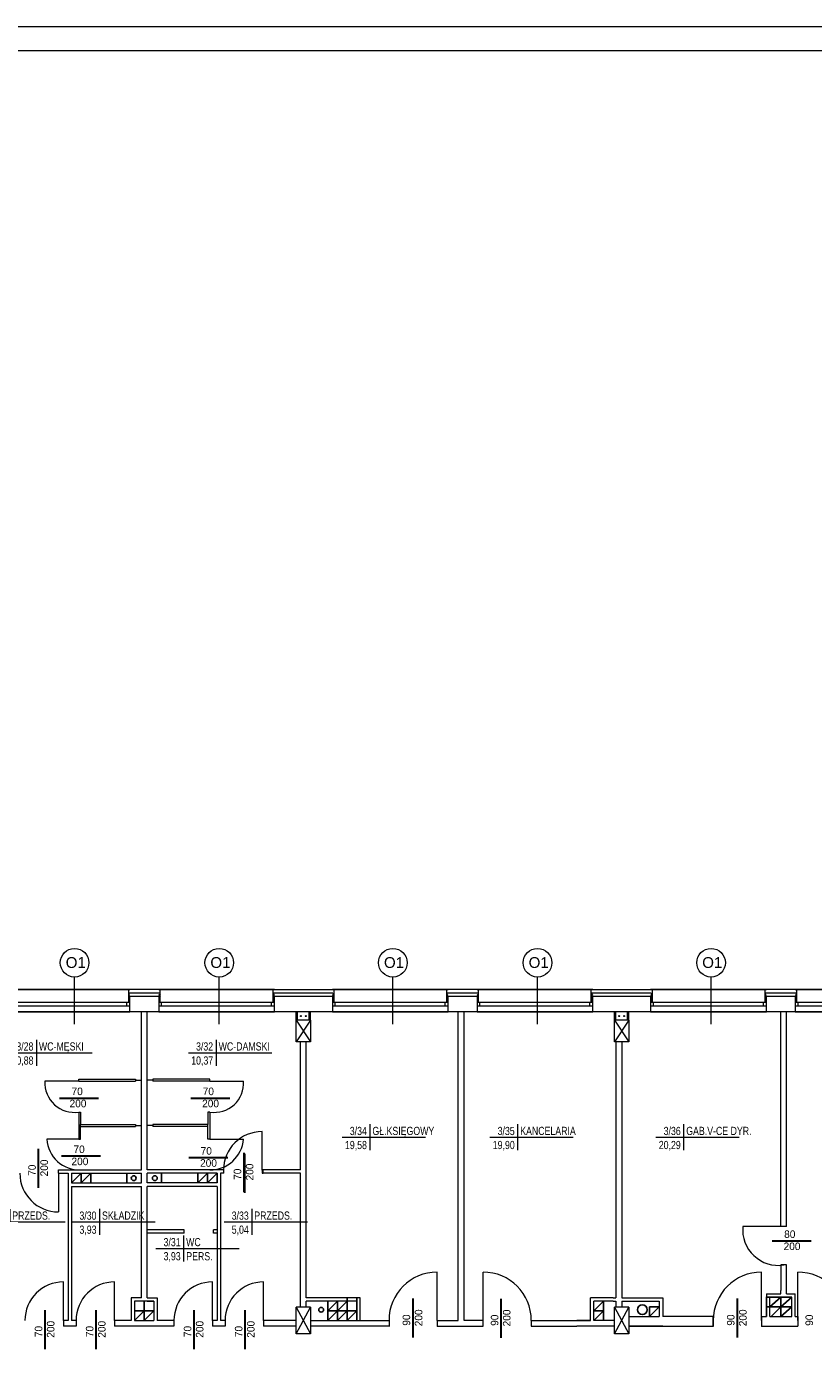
# Model space of a CAD drawing. Header units: millimetres. Extents: x 126553 to 403692, y -95821 to 38049.
# Tile 139 of 256: x 221537 to 223169, y -909 to 1841. Entities that reach past the tile are written whole.
import ezdxf
from ezdxf import colors
from ezdxf.entities.mleader import LeaderData, LeaderLine
from ezdxf.enums import TextEntityAlignment as Align
from ezdxf.math import Vec2, Vec3

# ---------------------------------------------------------------- set-up
doc = ezdxf.new("R2010")
doc.units = ezdxf.units.MM
for name, color, linetype, lineweight in [('_(06 GRUBA)', 7, 'Continuous', 40), ('docieplenie', 6, 'Continuous', 18), ('docieplenie zew.', 6, 'Continuous', 18), ('OKNA', 7, 'Continuous', 13), ('opisy', 7, 'Continuous', 18), ('ramki', 250, 'Continuous', 13), ('ŚCIANY CIENKIE', 7, 'Continuous', 18), ('ŚCIANY GRUBE', 7, 'Continuous', 20)]:
    doc.layers.add(name, color=color, linetype=linetype, lineweight=lineweight)
doc.layers.add('KOMINY', color=94, linetype='Continuous', plot=False)
doc.layers.add('WIDOK', color=7, linetype='Continuous')
doc.styles.add('ROMANS', font='romans.shx', dxfattribs={"width": 0.7})
doc.styles.add('STYLE1', font='txt', dxfattribs={"width": 0.8})
doc.linetypes.add('ZIGZAG', pattern='A,0.0001,-0.2,[131,LTYPESHP.SHX,S=0.2,R=0,X=-0.2,Y=0],-0.4,[131,LTYPESHP.SHX,S=0.2,R=180,X=0.2,Y=0],-0.2', length=0.8001)

# ---------------------------------------------------------------- blocks, each defined once
blk = doc.blocks.new('METKA')
for p, q in [((-57.4, 0), (115.4, 0)), ((0, 26.9), (0, -26.9))]:
    blk.add_line(p, q)
at = {"layer": 'opisy', "style": 'STYLE1', "width": 0.8, "flags": 4}
for tag, p in [('NUMER', (-6.1, 4.5)), ('POWIERZCHNIA', (-6, -24.6))]:
    blk.add_attdef(tag, text='', height=17, dxfattribs=at).set_placement(p, align=Align.RIGHT)
for tag, p in [('NAZWA', (5.3, 4.6)), ('POSADZKA', (5.6, -24.7))]:
    blk.add_attdef(tag, p, '', height=17, dxfattribs=at)

msp = doc.modelspace()

# ---------------------------------------------------------------- linework, layer by layer
at = {"layer": 'docieplenie', "color": 0}
for p, q in [((221750.23269, -161.82137), (221748.56125, -164.42032)), ((221748.56125, -164.42032), (221750.74366, -166.19555)), ((221813.92507, -164.50417), (221811.65594, -166.77168)), ((221812.65337, -161.82137), (221813.92507, -164.50417)), ((222174.21265, -154.77675), (222174.21265, -180.77675)), ((222410.23269, -161.82137), (222408.56125, -164.42032)), ((222408.56125, -164.42032), (222410.74366, -166.19555)), ((222473.92507, -164.50417), (222471.65594, -166.77168)), ((222472.65337, -161.82137), (222473.92507, -164.50417)), ((222834.21265, -154.77675), (222834.21265, -180.77675)), ((223070.23269, -161.82137), (223068.56125, -164.42032)), ((223068.56125, -164.42032), (223070.74366, -166.19555)), ((223133.92507, -164.50417), (223131.65594, -166.77168)), ((223132.65337, -161.82137), (223133.92507, -164.50417)), ((221750.74366, -171.24597), (221748.25778, -174.28912)), ((221748.25778, -174.28912), (221750.78416, -176.8094)), ((221750.74366, -166.19555), (221748.47452, -168.46306)), ((221748.47452, -168.46306), (221750.74366, -171.24597)), ((221750.95805, -176.8552), (221748.50886, -179.25173)), ((221748.50886, -179.25173), (221749.52933, -180.52642)), ((221813.92507, -169.55459), (221811.4392, -172.59774)), ((221811.4392, -172.59774), (221813.96557, -175.11802)), ((221813.96557, -175.11802), (221811.4637, -177.87851)), ((221811.4637, -177.87851), (221813.96557, -179.85774)), ((221811.65594, -166.77168), (221813.92507, -169.55459)), ((221813.96557, -179.85774), (221813.23581, -180.4307)), ((222048.21265, -180.77675), (222048.21265, -168.77675)), ((222173.6746, -178.50958), (222171.60211, -180.53837)), ((222171.67555, -175.75232), (222173.6746, -178.50958)), ((222410.74366, -171.24597), (222408.25778, -174.28912)), ((222408.25778, -174.28912), (222410.78416, -176.8094)), ((222410.74366, -166.19555), (222408.47452, -168.46306)), ((222408.47452, -168.46306), (222410.74366, -171.24597)), ((222410.95805, -176.8552), (222408.50886, -179.25173)), ((222408.50886, -179.25173), (222409.52933, -180.52642)), ((222473.92507, -169.55459), (222471.4392, -172.59774)), ((222471.4392, -172.59774), (222473.96557, -175.11802)), ((222473.96557, -175.11802), (222471.4637, -177.87851)), ((222471.4637, -177.87851), (222473.96557, -179.85774)), ((222471.65594, -166.77168), (222473.92507, -169.55459)), ((222473.96557, -179.85774), (222473.23581, -180.4307)), ((222708.21265, -180.77675), (222708.21265, -168.77675)), ((222833.6746, -178.50958), (222831.60211, -180.53837)), ((222831.67555, -175.75232), (222833.6746, -178.50958)), ((223070.74366, -171.24597), (223068.25778, -174.28912)), ((223068.25778, -174.28912), (223070.78416, -176.8094)), ((223070.74366, -166.19555), (223068.47452, -168.46306)), ((223068.47452, -168.46306), (223070.74366, -171.24597)), ((223070.95805, -176.8552), (223068.50886, -179.25173)), ((223068.50886, -179.25173), (223069.52933, -180.52642)), ((223133.92507, -169.55459), (223131.4392, -172.59774)), ((223131.4392, -172.59774), (223133.96557, -175.11802)), ((223133.96557, -175.11802), (223131.4637, -177.87851)), ((223131.4637, -177.87851), (223133.96557, -179.85774)), ((223131.65594, -166.77168), (223133.92507, -169.55459)), ((223133.96557, -179.85774), (223133.23581, -180.4307))]:
    msp.add_line(p, q, dxfattribs=at)
at = {"layer": 'docieplenie', "color": 0, "linetype": 'ZIGZAG'}
for p, q in [((221750.23269, -161.82137), (221812.65337, -161.82137)), ((222049.65141, -161.8051), (222048.47025, -163.80551)), ((222048.47025, -163.80551), (222050.69418, -166.32193)), ((222049.65141, -161.8051), (222172.38375, -161.8051)), ((222173.73557, -164.10882), (222171.67555, -166.23166)), ((222172.38375, -161.8051), (222173.73557, -164.10882)), ((222410.23269, -161.82137), (222472.65337, -161.82137)), ((222709.65141, -161.8051), (222708.47025, -163.80551)), ((222708.47025, -163.80551), (222710.69418, -166.32193)), ((222709.65141, -161.8051), (222832.38375, -161.8051)), ((222833.73557, -164.10882), (222831.67555, -166.23166)), ((222832.38375, -161.8051), (222833.73557, -164.10882)), ((223070.23269, -161.82137), (223132.65337, -161.82137)), ((222050.69418, -166.32193), (222048.43753, -169.72086)), ((222048.43753, -169.72086), (222050.8628, -172.37035)), ((222050.8628, -172.37035), (222048.57341, -175.24624)), ((222048.57341, -175.24624), (222050.9281, -177.79544)), ((222050.9281, -177.79544), (222048.70416, -180.34456)), ((222171.67555, -166.23166), (222173.79999, -169.06212)), ((222173.79999, -169.06212), (222171.67555, -170.79902)), ((222171.67555, -170.79902), (222173.73557, -173.24346)), ((222173.73557, -173.24346), (222171.67555, -175.75232)), ((222710.69418, -166.32193), (222708.43753, -169.72086)), ((222708.43753, -169.72086), (222710.8628, -172.37035)), ((222710.8628, -172.37035), (222708.57341, -175.24624)), ((222708.57341, -175.24624), (222710.9281, -177.79544)), ((222710.9281, -177.79544), (222708.70416, -180.34456)), ((222831.67555, -166.23166), (222833.79999, -169.06212)), ((222833.79999, -169.06212), (222831.67555, -170.79902)), ((222831.67555, -170.79902), (222833.73557, -173.24346)), ((222833.73557, -173.24346), (222831.67555, -175.75232))]:
    msp.add_line(p, q, dxfattribs=at)
at = {"layer": 'docieplenie', "color": 0, "lineweight": 0}
for points in [[(221645.21265, -344.77675), (221575.21265, -344.77675)], [(221917.21265, -344.77675), (221987.21265, -344.77675)], [(221649.21265, -464.77675), (221579.21265, -464.77675)], [(221917.21265, -464.77675), (221987.21265, -464.77675)], [(222025.41723, -529.31345), (222025.41723, -449.31345)], [(221603.21265, -535.77675), (221603.21265, -615.77675)], [(223107.21265, -645.77675), (223022.36519, -645.77675)], [(222388.71265, -840.49639), (222388.71265, -740.49639)], [(222483.71265, -840.49639), (222483.71265, -740.49639)], [(223061.21265, -840.49639), (223061.21265, -740.49639)], [(223136.21265, -840.49639), (223136.21265, -740.49639)], [(221613.71265, -840.77675), (221613.71265, -760.77675)], [(221719.71265, -840.77675), (221719.71265, -760.77675)], [(221922.71265, -840.77675), (221922.71265, -760.77675)], [(222028.71265, -840.77647), (222028.71265, -760.77647)]]:
    msp.add_lwpolyline(points, dxfattribs=at)
at = {"layer": 'docieplenie', "color": 0, "lineweight": 30}
for points in [[(221605.72683, -379.63735), (221686.59477, -379.63735)], [(221877.72683, -379.63735), (221958.59477, -379.63735)], [(221562.19233, -565.59183), (221562.19233, -484.72388)], [(221988.21459, -573.95037), (221988.21459, -493.08242)], [(221609.72683, -499.63735), (221690.59477, -499.63735)], [(221873.46193, -502.89909), (221954.32988, -502.89909)], [(221989.87249, -575.92946), (221989.87249, -495.06152)], [(223083.49215, -675.61576), (223164.3601, -675.61576)], [(222338.55166, -876.21689), (222338.55166, -795.34895)], [(222521.37131, -876.4973), (222521.37131, -795.62936)], [(223011.05166, -876.21689), (223011.05166, -795.34895)], [(221575.66791, -899.92369), (221575.66791, -819.05574)], [(221681.66791, -899.92369), (221681.66791, -819.05574)], [(221884.66791, -899.92369), (221884.66791, -819.05574)], [(221990.66791, -899.92341), (221990.66791, -819.05547)]]:
    msp.add_lwpolyline(points, dxfattribs=at)
at = {"layer": 'docieplenie', "color": 0, "lineweight": 0}
for centre, radius, start, end in [((221636.00297, -348.56859), 60.90847, 176.43076427, 278.69677615), ((221926.45608, -348.60551), 60.87709, 261.26656402, 3.60589555), ((221647.08802, -460.81932), 67.99064, 183.33681794, 271.79072248), ((221917.44902, -458.75403), 70.02312, 269.80659552, 355.06586405), ((222025.41723, -529.31345), 80, 90, 180), ((221603.21265, -535.77675), 80, 180, 270), ((223096.12707, -652.53972), 74.07127, 174.76139525, 278.60728589), ((222388.71265, -840.49639), 100, 90, 180), ((222483.71265, -840.49639), 100, 0, 90), ((223061.21265, -840.49639), 100, 90, 180), ((223136.21265, -840.49639), 100, 0, 90), ((221613.71265, -840.77675), 80, 90, 180), ((221719.71265, -840.77675), 80, 90, 180), ((221922.71265, -840.77675), 80, 90, 180), ((222028.71265, -840.77647), 80, 90, 180)]:
    msp.add_arc(centre, radius, start, end, dxfattribs=at)
at = {"layer": 'docieplenie zew.', "color": 0}
for p, q in [((221751.21265, -154.77675), (221748.21265, -154.77675)), ((221748.21265, -154.77675), (221748.21265, -180.77675)), ((221814.21265, -154.77675), (221751.21265, -154.77675)), ((221814.21265, -168.77675), (221814.21265, -154.77675)), ((222048.21265, -180.77675), (222048.21265, -154.77675)), ((222048.21265, -168.77675), (222048.21265, -154.77675)), ((222048.21265, -154.77675), (222174.21265, -154.77675)), ((222174.21265, -154.77675), (222174.21265, -180.77675)), ((222411.21265, -154.77675), (222408.21265, -154.77675)), ((222408.21265, -154.77675), (222408.21265, -180.77675)), ((222474.21265, -154.77675), (222411.21265, -154.77675)), ((222474.21265, -168.77675), (222474.21265, -154.77675)), ((222708.21265, -180.77675), (222708.21265, -154.77675)), ((222708.21265, -168.77675), (222708.21265, -154.77675)), ((222708.21265, -154.77675), (222834.21265, -154.77675)), ((222834.21265, -154.77675), (222834.21265, -180.77675)), ((223071.21265, -154.77675), (223068.21265, -154.77675)), ((223068.21265, -154.77675), (223068.21265, -180.77675)), ((223134.21265, -154.77675), (223071.21265, -154.77675)), ((223134.21265, -168.77675), (223134.21265, -154.77675)), ((221748.21265, -180.77675), (221751.21265, -180.77675)), ((221811.21265, -180.77675), (221814.21265, -180.77675)), ((221814.21265, -180.77675), (221814.21265, -168.77675)), ((222051.21265, -180.77675), (222048.21265, -180.77675)), ((222051.21265, -180.77675), (222048.21265, -180.77675)), ((222174.21265, -180.77675), (222171.21265, -180.77675)), ((222174.21265, -180.77675), (222171.21265, -180.77675)), ((222408.21265, -180.77675), (222411.21265, -180.77675)), ((222471.21265, -180.77675), (222474.21265, -180.77675)), ((222474.21265, -180.77675), (222474.21265, -168.77675)), ((222711.21265, -180.77675), (222708.21265, -180.77675)), ((222711.21265, -180.77675), (222708.21265, -180.77675)), ((222834.21265, -180.77675), (222831.21265, -180.77675)), ((222834.21265, -180.77675), (222831.21265, -180.77675)), ((223068.21265, -180.77675), (223071.21265, -180.77675)), ((223131.21265, -180.77675), (223134.21265, -180.77675)), ((223134.21265, -180.77675), (223134.21265, -168.77675))]:
    msp.add_line(p, q, dxfattribs=at)
at = {"layer": 'KOMINY', "color": 0}
for p, q in [((221630.21265, -555.77675), (221650.21265, -535.77675)), ((221650.21265, -555.77675), (221650.21265, -535.77675)), ((221650.21265, -555.77675), (221670.21265, -535.77675)), ((221670.21265, -555.77675), (221670.21265, -535.77675)), ((221745.21265, -555.77675), (221745.21265, -535.77675)), ((221817.21265, -555.77675), (221817.21265, -535.77675)), ((221892.21265, -555.77675), (221912.21265, -535.77675)), ((221892.21265, -555.77675), (221892.21265, -535.77675)), ((221912.21265, -555.77675), (221912.21265, -535.77675)), ((221912.21265, -555.77675), (221932.21265, -535.77675)), ((222201.71265, -840.77675), (222201.71265, -793.77675)), ((222221.71265, -840.77675), (222221.71265, -793.77675)), ((223071.21265, -792.77675), (223124.21265, -792.77675)), ((223078.21265, -812.77675), (223101.21265, -792.77675)), ((223101.21265, -792.77675), (223101.21265, -832.77675)), ((223101.21265, -812.77675), (223124.21265, -792.77675)), ((221781.23381, -820.79792), (221761.21265, -840.77675)), ((221761.23381, -820.77676), (221801.23381, -820.81908)), ((221781.25494, -800.82647), (221781.21265, -840.79791)), ((221801.21265, -820.82647), (221781.21265, -840.79791)), ((222181.71265, -800.77675), (222161.71265, -820.77675)), ((222201.71265, -800.77675), (222161.71265, -840.77675)), ((222161.71265, -840.77675), (222161.71265, -800.77675)), ((222221.71265, -820.77675), (222161.71265, -820.77675)), ((222181.71265, -840.77675), (222181.71265, -800.77675)), ((222201.71265, -820.77675), (222181.71265, -840.77675)), ((222221.71265, -820.77675), (222201.71265, -840.77675)), ((222733.46265, -800.77675), (222713.71265, -820.77675)), ((222733.71265, -820.77675), (222713.71265, -820.77675)), ((222733.71265, -820.77675), (222713.71265, -840.77675)), ((222733.71265, -840.77675), (222733.71265, -800.77675)), ((222849.21265, -812.77675), (222829.21265, -832.77675)), ((222829.21265, -812.77675), (222829.21265, -832.77675)), ((222849.21265, -812.77675), (222829.21265, -812.77675)), ((223071.21265, -812.77675), (223124.21265, -812.77675)), ((223101.21265, -812.77675), (223081.21265, -832.77675)), ((223124.21265, -812.77675), (223101.21265, -832.77675))]:
    msp.add_line(p, q, dxfattribs=at)
for centre, radius in [((221759.32583, -545.89925), 5), ((221803.09947, -545.89925), 5), ((222148.05765, -818.54244), 5), ((222813.92079, -818.43557), 10)]:
    msp.add_circle(centre, radius, dxfattribs=at)
at = {"layer": 'OKNA', "color": 0}
for p, q in [((221511.21265, -180.77675), (221751.21265, -180.77675)), ((221511.21265, -188.77675), (221751.21265, -188.77675)), ((221745.21265, -188.77675), (221745.21265, -180.77675)), ((221811.21265, -180.77675), (222051.21265, -180.77675)), ((221811.21265, -188.77675), (222051.21265, -188.77675)), ((221817.21265, -188.77675), (221817.21265, -180.77675)), ((222045.21265, -188.77675), (222045.21265, -180.77675)), ((222171.21265, -180.77675), (222411.21265, -180.77675)), ((222171.21265, -188.77675), (222411.21265, -188.77675)), ((222177.21265, -188.77675), (222177.21265, -180.77675)), ((222405.21265, -188.77675), (222405.21265, -180.77675)), ((222471.21265, -180.77675), (222711.21265, -180.77675)), ((222471.21265, -188.77675), (222711.21265, -188.77675)), ((222477.21265, -188.77675), (222477.21265, -180.77675)), ((222705.21265, -188.77675), (222705.21265, -180.77675)), ((222831.21265, -180.77675), (223071.21265, -180.77675)), ((222831.21265, -188.77675), (223071.21265, -188.77675)), ((222837.21265, -188.77675), (222837.21265, -180.77675)), ((223065.21265, -188.77675), (223065.21265, -180.77675)), ((223131.21265, -180.77675), (223371.21265, -180.77675)), ((223131.21265, -188.77675), (223371.21265, -188.77675)), ((223137.21265, -188.77675), (223137.21265, -180.77675))]:
    msp.add_line(p, q, dxfattribs=at)
at = {"layer": 'opisy', "color": 0}
for p, q in [((221636.59719, -226.39625), (221636.59719, -128.96814)), ((221936.59719, -226.39625), (221936.59719, -128.96814)), ((222296.59719, -226.39625), (222296.59719, -128.96814)), ((222596.59719, -226.39625), (222596.59719, -128.96814)), ((222956.59719, -226.39625), (222956.59719, -128.96814))]:
    msp.add_line(p, q, dxfattribs=at)
for centre in [(221636.59719, -99.26789), (221936.59719, -99.26789), (222296.59719, -99.26789), (222596.59719, -99.26789), (222956.59719, -99.26789)]:
    msp.add_circle(centre, 29.70025, dxfattribs=at)
at = {"layer": 'ramki', "color": 0, "ltscale": 0.6}
for points in [[(214441.79757, 1841.19439), (227345.5129, 1841.19439), (227345.5129, -2358.80561), (214441.79757, -2358.80561)], [(214641.79757, 1791.19439), (227295.5129, 1791.19439), (227295.5129, -2308.80561), (214641.79757, -2308.80561)]]:
    msp.add_lwpolyline(points, close=True, dxfattribs=at)
at = {"layer": 'WIDOK', "color": 0}
for p, q in [((221511.21265, -154.77675), (221751.21265, -154.77675)), ((221811.21265, -154.77675), (222051.21265, -154.77675)), ((222171.21265, -154.77675), (222411.21265, -154.77675)), ((222471.21265, -154.77675), (222711.21265, -154.77675)), ((222831.21265, -154.77675), (223071.21265, -154.77675)), ((223131.21265, -154.77675), (223371.21265, -154.77675)), ((221511.21265, -200.77675), (221751.21265, -200.77675)), ((221811.21265, -200.77675), (222051.21265, -200.77675)), ((222171.21265, -200.77675), (222411.21265, -200.77675)), ((222471.21265, -200.77675), (222711.21265, -200.77675)), ((222831.21265, -200.77675), (223071.21265, -200.77675)), ((223131.21265, -200.77675), (223371.21265, -200.77675))]:
    msp.add_line(p, q, dxfattribs=at)
at = {"layer": 'ŚCIANY CIENKIE', "color": 0}
for p, q in [((222096.21265, -218.27675), (222126.21265, -263.27675)), ((222126.21265, -218.27675), (222096.21265, -263.27675)), ((222756.21265, -218.27675), (222786.21265, -263.27675)), ((222786.21265, -218.27675), (222756.21265, -263.27675)), ((222096.21265, -813.27675), (222126.21265, -868.27675)), ((222096.21265, -868.27675), (222126.21265, -813.27675)), ((222756.21265, -813.27675), (222786.21265, -868.27675)), ((222756.21265, -868.27675), (222786.21265, -813.27675))]:
    msp.add_line(p, q, dxfattribs=at)
at = {"layer": 'ŚCIANY GRUBE', "color": 0}
for p, q in [((221751.21265, -200.77675), (221751.21265, -168.77675)), ((221751.21265, -168.77675), (221811.21265, -168.77675)), ((221811.21265, -168.77675), (221811.21265, -200.77675)), ((222051.21265, -168.77675), (222171.21265, -168.77675)), ((222051.21265, -200.77675), (222051.21265, -168.77675)), ((222171.21265, -168.77675), (222171.21265, -200.77675)), ((222411.21265, -200.77675), (222411.21265, -168.77675)), ((222411.21265, -168.77675), (222471.21265, -168.77675)), ((222471.21265, -168.77675), (222471.21265, -200.77675)), ((222711.21265, -200.77675), (222711.21265, -168.77675)), ((222711.21265, -168.77675), (222831.21265, -168.77675)), ((222831.21265, -168.77675), (222831.21265, -200.77675)), ((223071.21265, -200.77675), (223071.21265, -168.77675)), ((223071.21265, -168.77675), (223131.21265, -168.77675)), ((223131.21265, -168.77675), (223131.21265, -200.77675)), ((221811.21265, -200.77675), (221751.21265, -200.77675)), ((221775.21265, -528.77675), (221775.21265, -200.77675)), ((221787.21265, -528.77675), (221787.21265, -200.77675)), ((222171.21265, -200.77675), (222051.21265, -200.77675)), ((222126.21265, -218.27675), (222096.21265, -218.27675)), ((222096.21265, -263.27675), (222096.21265, -218.27675)), ((222096.2127, -218.27679), (222096.2127, -200.77679)), ((222099.2127, -218.27679), (222099.2127, -200.77679)), ((222123.2127, -218.27679), (222123.2127, -200.77679)), ((222126.21265, -218.27675), (222126.21265, -263.27675)), ((222126.2127, -218.27679), (222126.2127, -200.77679)), ((222471.21265, -200.77675), (222411.21265, -200.77675)), ((222432.21265, -585.77675), (222432.21265, -200.77675)), ((222444.21265, -638.77675), (222444.21265, -200.77675)), ((222831.21265, -200.77675), (222711.21265, -200.77675)), ((222756.21265, -218.27675), (222756.21265, -200.77675)), ((222786.21265, -218.27675), (222756.21265, -218.27675)), ((222756.21265, -263.27675), (222756.21265, -218.27675)), ((222759.21265, -218.27675), (222759.21265, -200.77675)), ((222783.21265, -218.27675), (222783.21265, -200.77675)), ((222786.21265, -218.27675), (222786.21265, -200.77675)), ((222786.21265, -218.27675), (222786.21265, -263.27675)), ((223131.21265, -200.77675), (223071.21265, -200.77675)), ((223101.21265, -645.77675), (223101.21265, -200.77675)), ((223113.21265, -645.77675), (223113.21265, -200.77675)), ((223113.21265, -251.77675), (223113.21265, -200.77675)), ((222126.21265, -263.27675), (222096.21265, -263.27675)), ((222105.21265, -528.77675), (222105.21265, -263.27675)), ((222117.21265, -793.77675), (222117.21265, -263.27675)), ((222786.21265, -263.27675), (222756.21265, -263.27675)), ((222759.21265, -263.27675), (222759.21265, -793.77675)), ((222771.21265, -263.27675), (222771.21265, -793.77675)), ((221645.21265, -340.77675), (221763.21265, -340.77675)), ((221645.21265, -344.77675), (221645.21265, -340.77675)), ((221645.21265, -344.77675), (221763.21265, -344.77675)), ((221763.21265, -340.77675), (221763.21265, -344.77675)), ((221763.21265, -342.77675), (221775.21265, -342.77675)), ((221799.21265, -342.77675), (221787.21265, -342.77675)), ((221917.21265, -340.77675), (221799.21265, -340.77675)), ((221799.21265, -340.77675), (221799.21265, -344.77675)), ((221917.21265, -344.77675), (221799.21265, -344.77675)), ((221917.21265, -344.77675), (221917.21265, -340.77675)), ((221645.21265, -408.77675), (221645.21265, -464.77675)), ((221645.21265, -408.77675), (221649.21265, -408.77675)), ((221649.21265, -408.77675), (221649.21265, -434.77675)), ((221913.21265, -408.77675), (221913.21265, -434.77675)), ((221917.21265, -408.77675), (221913.21265, -408.77675)), ((221917.21265, -408.77675), (221917.21265, -464.77675)), ((221649.21265, -434.77675), (221763.21265, -434.77675)), ((221649.21265, -464.77675), (221649.21265, -434.77675)), ((221649.21265, -438.77675), (221763.21265, -438.77675)), ((221763.21265, -434.77675), (221763.21265, -438.77675)), ((221763.21265, -436.77675), (221775.21265, -436.77675)), ((221775.21265, -520.77675), (221775.21265, -432.77675)), ((221799.21265, -436.77675), (221787.21265, -436.77675)), ((221913.21265, -434.77675), (221799.21265, -434.77675)), ((221799.21265, -434.77675), (221799.21265, -438.77675)), ((221913.21265, -438.77675), (221799.21265, -438.77675)), ((221913.21265, -464.77675), (221913.21265, -434.77675)), ((221645.21265, -464.77675), (221649.21265, -464.77675)), ((221917.21265, -464.77675), (221913.21265, -464.77675)), ((221603.21265, -528.77675), (221775.21265, -528.77675)), ((221603.21265, -535.77675), (221603.21265, -528.77675)), ((221603.21265, -535.77675), (221623.21265, -535.77675)), ((221623.21265, -535.77675), (221623.21265, -840.77675)), ((221630.21265, -535.77675), (221775.21265, -535.77675)), ((221630.21265, -535.77675), (221630.21265, -555.77675)), ((221775.21265, -555.77675), (221775.21265, -535.77675)), ((221946.21265, -528.77675), (221787.21265, -528.77675)), ((221932.21265, -535.77675), (221787.21265, -535.77675)), ((221787.21265, -555.77675), (221787.21265, -535.77675)), ((221932.21265, -535.77675), (221932.21265, -555.77675)), ((221932.21265, -555.77675), (221932.21265, -535.77675)), ((221939.21265, -535.77675), (221939.21265, -840.77675)), ((221946.21265, -535.77675), (221939.21265, -535.77675)), ((221946.21265, -535.77675), (221946.21265, -528.77675)), ((222105.21265, -528.77675), (222027.91723, -528.77675)), ((222027.91723, -535.77675), (222027.91723, -528.77675)), ((222027.91723, -535.77675), (222027.91723, -528.77675)), ((222105.21265, -535.77675), (222027.91723, -535.77675)), ((222105.21265, -528.77675), (222039.21265, -528.77675)), ((222105.21265, -528.77675), (222039.21265, -528.77675)), ((222105.21265, -813.27675), (222105.21265, -535.77675)), ((221630.21265, -555.77675), (221775.21265, -555.77675)), ((221630.21265, -562.77675), (221630.21265, -840.77675)), ((221630.21265, -562.77675), (221775.21265, -562.77675)), ((221775.21265, -754.70754), (221775.21265, -562.77675)), ((221932.21265, -555.77675), (221787.21265, -555.77675)), ((221787.21265, -754.70754), (221787.21265, -562.77675)), ((221932.21265, -562.77675), (221787.21265, -562.77675)), ((221932.21265, -562.77675), (221932.21265, -840.77675)), ((222432.21265, -654.7663), (222432.21265, -585.77675)), ((221863.84145, -652.77675), (221787.21265, -652.77675)), ((221863.84145, -659.77675), (221787.21265, -659.77675)), ((221863.84145, -659.77675), (221863.84145, -652.77675)), ((221932.21265, -652.77675), (221924.84145, -652.77675)), ((221924.84145, -659.77675), (221924.84145, -652.77675)), ((221932.21265, -659.77675), (221924.84145, -659.77675)), ((222432.21265, -840.77675), (222432.21265, -654.7663)), ((222444.21265, -840.77675), (222444.21265, -638.77675)), ((223113.21265, -645.77675), (223101.21265, -645.77675)), ((223113.21265, -725.77675), (223101.21265, -725.77675)), ((223101.21265, -725.77675), (223101.21265, -778.77675)), ((223113.21265, -785.77675), (223113.21265, -725.77675)), ((221775.21265, -793.82647), (221775.21265, -754.70754)), ((221787.21265, -793.82647), (221787.21265, -754.70754)), ((221754.21265, -793.82647), (221754.21265, -840.77675)), ((221775.21265, -793.82647), (221754.21265, -793.82647)), ((221787.21265, -793.82647), (221808.21265, -793.82647)), ((221808.21265, -793.82647), (221808.21265, -840.82647)), ((222228.71265, -793.77675), (222117.21265, -793.77675)), ((222192.71265, -793.77675), (222118.71265, -793.77675)), ((222228.71265, -840.77675), (222228.71265, -793.77675)), ((222706.71265, -840.77675), (222706.71265, -793.77675)), ((222753.21265, -793.77675), (222706.71265, -793.77675)), ((222753.21265, -793.77675), (222759.21265, -793.77675)), ((222771.21265, -793.77675), (222856.21265, -793.77675)), ((222856.21265, -793.77675), (222856.21265, -832.77675)), ((223071.21265, -785.77675), (223101.21265, -785.77675)), ((223071.21265, -785.77675), (223071.21265, -832.77675)), ((223071.21265, -785.77675), (223101.21265, -785.77675)), ((223071.21265, -832.77675), (223071.21265, -791.45843)), ((223078.21265, -832.77675), (223078.21265, -792.77675)), ((223124.21265, -792.77675), (223078.21265, -792.77675)), ((223101.21265, -785.77675), (223101.21265, -778.77675)), ((223113.21265, -785.77675), (223113.21265, -778.77675)), ((223113.21265, -785.77675), (223131.21265, -785.77675)), ((223124.21265, -832.77675), (223124.21265, -792.77675)), ((223131.21265, -832.77675), (223131.21265, -785.77675)), ((221801.21265, -800.82647), (221761.21265, -800.82647)), ((221761.21265, -800.82647), (221761.21265, -840.77675)), ((221787.21265, -800.82647), (221801.21265, -800.82647)), ((221801.21265, -800.82647), (221801.21265, -840.82647)), ((222126.21265, -813.27675), (222096.21265, -813.27675)), ((222096.21265, -868.27675), (222096.21265, -813.27675)), ((222221.71265, -800.77675), (222117.21265, -800.77675)), ((222117.21265, -813.27675), (222117.21265, -800.77675)), ((222185.71265, -800.77675), (222118.71265, -800.77675)), ((222126.21265, -813.27675), (222126.21265, -868.27675)), ((222221.71265, -800.77675), (222221.71265, -840.77675)), ((222753.21265, -800.77675), (222713.71265, -800.77675)), ((222713.71265, -840.77675), (222713.71265, -800.77675)), ((222753.21265, -800.77675), (222759.21265, -800.77675)), ((222756.21265, -868.27675), (222756.21265, -813.27675)), ((222786.21265, -813.27675), (222756.21265, -813.27675)), ((222759.21265, -800.77675), (222759.21265, -813.27675)), ((222771.21265, -800.77675), (222849.21265, -800.77675)), ((222771.21265, -800.77675), (222771.21265, -813.27675)), ((222786.21265, -813.27675), (222786.21265, -868.27675)), ((222849.21265, -800.77675), (222849.21265, -832.77675)), ((223078.21265, -832.77675), (223078.21265, -812.77675)), ((221613.71265, -840.77675), (221613.71265, -852.77675)), ((221623.21265, -840.77675), (221613.71265, -840.77675)), ((221639.71265, -840.77675), (221630.21265, -840.77675)), ((221639.71265, -840.77675), (221639.71265, -852.77675)), ((221719.71265, -840.82647), (221719.71265, -852.82647)), ((221754.21265, -840.82647), (221719.71265, -840.82647)), ((221761.21265, -840.77675), (221801.21265, -840.81907)), ((221842.71265, -840.82647), (221808.21265, -840.82647)), ((221842.71265, -840.82647), (221842.71265, -852.82647)), ((221922.71265, -840.77647), (221922.71265, -852.77647)), ((221932.21265, -840.77647), (221922.71265, -840.77647)), ((221932.21265, -840.77647), (221925.21265, -840.77647)), ((221948.71265, -840.77647), (221939.21265, -840.77647)), ((221948.71265, -840.77647), (221939.21265, -840.77647)), ((221948.71265, -840.77647), (221948.71265, -852.77647)), ((222028.71265, -840.77647), (222028.71265, -852.77647)), ((222096.21265, -840.77647), (222028.71265, -840.77647)), ((222126.21265, -840.77675), (222221.21265, -840.77675)), ((222221.71265, -840.77675), (222228.71265, -840.77675)), ((222228.71265, -840.77675), (222288.71265, -840.77675)), ((222288.71265, -840.49639), (222288.71265, -853.30028)), ((222288.71265, -840.49639), (222288.71265, -852.49639)), ((222288.71265, -840.77675), (222288.71265, -852.77675)), ((222388.71265, -840.49639), (222388.71265, -853.30028)), ((222388.71265, -840.49639), (222388.71265, -852.49639)), ((222388.71265, -840.77675), (222388.71265, -852.77675)), ((222388.71265, -840.77675), (222432.21265, -840.77675)), ((222483.71265, -840.77675), (222444.21265, -840.77675)), ((222483.71265, -852.77675), (222483.71265, -840.77675)), ((222483.71265, -852.7768), (222483.71265, -842.7768)), ((222583.71265, -840.77675), (222583.71265, -852.77675)), ((222583.71265, -840.77675), (222678.21265, -840.77675)), ((222583.71265, -840.77675), (222706.71265, -840.77675)), ((222706.71265, -840.77675), (222678.21265, -840.77675)), ((222719.21265, -840.77675), (222713.71265, -840.77675)), ((222756.21265, -840.77675), (222719.21265, -840.77675)), ((222786.21265, -832.77675), (222849.21265, -832.77675)), ((222961.21265, -832.77675), (222856.21265, -832.77675)), ((222961.21265, -852.77675), (222961.21265, -832.77675)), ((222961.21265, -840.49639), (222961.21265, -853.30028)), ((222961.21265, -840.49639), (222961.21265, -852.49639)), ((223061.21265, -832.77675), (223071.21265, -832.77675)), ((223061.21265, -832.77675), (223061.21265, -852.77675)), ((223061.21265, -832.77675), (223071.21265, -832.77675)), ((223061.21265, -840.49639), (223061.21265, -853.30028)), ((223061.21265, -840.49639), (223061.21265, -852.49639)), ((223078.21265, -832.77675), (223124.21265, -832.77675)), ((223131.21265, -832.77675), (223136.21265, -832.77675)), ((223131.21265, -832.77675), (223136.21265, -832.77675)), ((223136.21265, -832.77675), (223136.21265, -852.77675)), ((221639.71265, -852.77675), (221613.71265, -852.77675)), ((221842.71265, -852.82647), (221719.71265, -852.82647)), ((221948.71265, -852.77647), (221922.71265, -852.77647)), ((222096.21265, -852.77647), (222028.71265, -852.77647)), ((222126.21265, -868.27675), (222096.21265, -868.27675)), ((222228.71265, -852.77675), (222126.21265, -852.77675)), ((222288.71265, -852.77675), (222228.71265, -852.77675)), ((222388.71265, -852.77675), (222483.71265, -852.77675)), ((222583.71265, -852.77675), (222678.21265, -852.77675)), ((222756.21265, -852.77675), (222678.21265, -852.77675)), ((222756.21265, -852.77675), (222686.81754, -852.77675)), ((222786.21265, -868.27675), (222756.21265, -868.27675)), ((222856.21265, -852.77675), (222786.21265, -852.77675)), ((222786.21265, -852.77675), (222961.21265, -852.77675)), ((223061.21265, -852.77675), (223136.21265, -852.77675))]:
    msp.add_line(p, q, dxfattribs=at)
msp.add_lwpolyline([(222027.91723, -528.77675), (222025.51381, -528.77675), (222025.51381, -535.77675), (222027.91723, -535.77675)], close=True, dxfattribs=at)
for centre in [(222106.12703, -209.83084), (222116.12703, -209.83084), (222766.12698, -209.8308), (222776.12698, -209.8308)]:
    msp.add_circle(centre, 1.06853, dxfattribs=at)

# ---------------------------------------------------------------- block references
at = {"layer": 'opisy', "color": 0}
ref = msp.add_blockref('METKA', (221557.42533, -285.76528), dxfattribs=at)
ref.add_attrib('NAZWA', 'WC-MĘSKI', (221562.76658, -281.20628), dxfattribs={"height": 17, "style": 'STYLE1', "width": 0.8, "flags": 4})
ref.add_attrib('NUMER', '3/28', dxfattribs={"height": 17, "style": 'STYLE1', "width": 0.8, "flags": 4}).set_placement((221551.28287, -281.29785), align=Align.RIGHT)
ref.add_attrib('POWIERZCHNIA', '10,88', dxfattribs={"height": 17, "style": 'STYLE1', "width": 0.8, "flags": 4}).set_placement((221551.38432, -310.40305), align=Align.RIGHT)
ref = msp.add_blockref('METKA', (221930.09612, -285.76528), dxfattribs=at)
ref.add_attrib('NAZWA', 'WC-DAMSKI', (221935.43737, -281.20628), dxfattribs={"height": 17, "style": 'STYLE1', "width": 0.8, "flags": 4})
ref.add_attrib('NUMER', '3/32', dxfattribs={"height": 17, "style": 'STYLE1', "width": 0.8, "flags": 4}).set_placement((221923.95367, -281.29785), align=Align.RIGHT)
ref.add_attrib('POWIERZCHNIA', '10,37', dxfattribs={"height": 17, "style": 'STYLE1', "width": 0.8, "flags": 4}).set_placement((221924.05511, -310.40305), align=Align.RIGHT)
ref = msp.add_blockref('METKA', (222248.94421, -460.93717), dxfattribs=at)
ref.add_attrib('NAZWA', 'GŁ.KSIĘGOWY', (222254.28546, -456.37818), dxfattribs={"height": 17, "style": 'STYLE1', "width": 0.8, "flags": 4})
ref.add_attrib('NUMER', '3/34', dxfattribs={"height": 17, "style": 'STYLE1', "width": 0.8, "flags": 4}).set_placement((222242.80176, -456.46974), align=Align.RIGHT)
ref.add_attrib('POWIERZCHNIA', '19,58', dxfattribs={"height": 17, "style": 'STYLE1', "width": 0.8, "flags": 4}).set_placement((222242.9032, -485.57494), align=Align.RIGHT)
ref = msp.add_blockref('METKA', (222555.43333, -460.93717), dxfattribs=at)
ref.add_attrib('NAZWA', 'KANCELARIA', (222560.77458, -456.37818), dxfattribs={"height": 17, "style": 'STYLE1', "width": 0.8, "flags": 4})
ref.add_attrib('NUMER', '3/35', dxfattribs={"height": 17, "style": 'STYLE1', "width": 0.8, "flags": 4}).set_placement((222549.29088, -456.46974), align=Align.RIGHT)
ref.add_attrib('POWIERZCHNIA', '19,90', dxfattribs={"height": 17, "style": 'STYLE1', "width": 0.8, "flags": 4}).set_placement((222549.39232, -485.57494), align=Align.RIGHT)
ref = msp.add_blockref('METKA', (222899.70888, -460.93717), dxfattribs=at)
ref.add_attrib('NAZWA', 'GAB.V-CE DYR.', (222905.05013, -456.37818), dxfattribs={"height": 17, "style": 'STYLE1', "width": 0.8, "flags": 4})
ref.add_attrib('NUMER', '3/36', dxfattribs={"height": 17, "style": 'STYLE1', "width": 0.8, "flags": 4}).set_placement((222893.56642, -456.46974), align=Align.RIGHT)
ref.add_attrib('POWIERZCHNIA', '20,29', dxfattribs={"height": 17, "style": 'STYLE1', "width": 0.8, "flags": 4}).set_placement((222893.66787, -485.57494), align=Align.RIGHT)
ref = msp.add_blockref('METKA', (221502.0799, -636.40105), dxfattribs=at)
ref.add_attrib('NAZWA', 'PRZEDS.', (221507.42115, -631.84206), dxfattribs={"height": 17, "style": 'STYLE1', "width": 0.8, "flags": 4})
ref.add_attrib('NUMER', '3/29', dxfattribs={"height": 17, "style": 'STYLE1', "width": 0.8, "flags": 4}).set_placement((221495.93744, -631.93362), align=Align.RIGHT)
ref.add_attrib('POWIERZCHNIA', '5,04', dxfattribs={"height": 17, "style": 'STYLE1', "width": 0.8, "flags": 4}).set_placement((221496.03889, -661.03882), align=Align.RIGHT)
ref = msp.add_blockref('METKA', (221688.22554, -636.40105), dxfattribs=at)
ref.add_attrib('NAZWA', 'SKŁADZIK', (221693.56679, -631.84206), dxfattribs={"height": 17, "style": 'STYLE1', "width": 0.8, "flags": 4})
ref.add_attrib('NUMER', '3/30', dxfattribs={"height": 17, "style": 'STYLE1', "width": 0.8, "flags": 4}).set_placement((221682.08308, -631.93362), align=Align.RIGHT)
ref.add_attrib('POWIERZCHNIA', '3,93', dxfattribs={"height": 17, "style": 'STYLE1', "width": 0.8, "flags": 4}).set_placement((221682.18453, -661.03882), align=Align.RIGHT)
ref = msp.add_blockref('METKA', (222003.98728, -636.40105), dxfattribs=at)
ref.add_attrib('NAZWA', 'PRZEDS.', (222009.32853, -631.84206), dxfattribs={"height": 17, "style": 'STYLE1', "width": 0.8, "flags": 4})
ref.add_attrib('NUMER', '3/33', dxfattribs={"height": 17, "style": 'STYLE1', "width": 0.8, "flags": 4}).set_placement((221997.84482, -631.93362), align=Align.RIGHT)
ref.add_attrib('POWIERZCHNIA', '5,04', dxfattribs={"height": 17, "style": 'STYLE1', "width": 0.8, "flags": 4}).set_placement((221997.94627, -661.03882), align=Align.RIGHT)
msp.add_blockref('METKA', (221862.67254, -691.44889), dxfattribs=at).add_auto_attribs({'NAZWA': 'WC', 'POSADZKA': 'PERS.', 'NUMER': '3/31', 'POWIERZCHNIA': '3,93'})

# ---------------------------------------------------------------- texts
for s, insert, char_height, width, attachment_point in [('{\\fArial|b0|i0|c238|p34;O1}', (221618.2345, -87.61941), 22.4, 15.9, 1), ('{\\fArial|b0|i0|c238|p34;O1}', (221918.2345, -87.61941), 22.4, 15.9, 1), ('{\\fArial|b0|i0|c238|p34;O1}', (222278.2345, -87.61941), 22.4, 15.9, 1), ('{\\fArial|b0|i0|c238|p34;O1}', (222578.2345, -87.61941), 22.4, 15.9, 1), ('{\\fArial|b0|i0|c238|p34;O1}', (222938.2345, -87.61941), 22.4, 15.9, 1), ('200', (221661.25834, -383.19741), 15.68, 11.13, 3), ('200', (221901.16696, -383.19741), 15.68, 11.13, 1), ('200', (221665.25834, -503.19741), 15.68, 11.13, 3), ('200', (221896.90207, -506.45914), 15.68, 11.13, 1), ('80', (223108.12017, -654.03283), 15.68, 11.13, 1), ('200', (223106.93229, -679.17582), 15.68, 11.13, 1)]:
    msp.add_mtext(s, dxfattribs=dict(at, insert=insert, char_height=char_height, width=width, attachment_point=attachment_point))
at = {"layer": 'opisy', "color": 7, "char_height": 15.68, "width": 11.13, "attachment_point": 1}
for insert in [(221630.35484, -358.05442), (221902.35484, -358.05442), (221634.35484, -478.05442), (221898.08995, -481.31616)]:
    msp.add_mtext('70', dxfattribs=dict(at, insert=insert))
at = {"layer": 'opisy', "color": 7, "char_height": 15.68, "width": 11.13, "attachment_point": 1, "rotation": 90}
for insert in [(221540.6094, -540.96381), (221966.63166, -549.32235), (221554.08498, -875.29567), (221660.08498, -875.29567), (221863.08498, -875.29567), (221969.08498, -875.29539)]:
    msp.add_mtext('70', dxfattribs=dict(at, insert=insert))
at = {"layer": 'opisy', "color": 0, "char_height": 15.68, "width": 11.13, "attachment_point": 1, "rotation": 90}
for s, insert in [('200', (221565.75239, -542.15169)), ('200', (221991.77465, -550.51023)), ('200', (222342.11172, -852.77675)), ('200', (222524.93137, -853.05716)), ('200', (223014.61172, -852.77675)), ('200', (221579.22797, -876.48355)), ('200', (221685.22797, -876.48355)), ('200', (221888.22797, -876.48355)), ('200', (221994.22797, -876.48327)), ('90', (222316.96873, -851.58887)), ('90', (222499.78838, -851.86928)), ('90', (222989.46873, -851.58887)), ('90', (223152.28838, -851.86928))]:
    msp.add_mtext(s, dxfattribs=dict(at, insert=insert))

# ---------------------------------------------------------------- leaders
at = {"layer": '_(06 GRUBA)', "color": 5, "lineweight": -2}
ml = msp.add_multileader_mtext('Standard', dxfattribs=at)
ml.set_content('drzwi do wymiany na dymoszczelne (Sm)', color=5, style='ROMANS')
ml.set_leader_properties()
ml.build(insert=Vec2(0, 0))
ml.multileader.update_dxf_attribs({"text_right_attachment_type": 6, "dogleg_length": 0.36, "arrow_head_size": 12, "scale": 3})
ctx = ml.context
ctx.base_point, ctx.scale, ctx.char_height, ctx.arrow_head_size, ctx.landing_gap_size, ctx.plane_origin = Vec3(221210.71377, -1847.81111), 3, 25, 12, 6, Vec3(220719.4935, -2478.48014)
ctx.right_attachment = 6
notes = []
notes.append((ctx, [(0, (1, 1, 0), (221209.63377, -1847.81111), (1, 0), 1.08, [(1, [(221429.94211, -1017.93076), (220310.56234, -750.88597)], 0, [])])]))
ctx.mtext.insert, ctx.mtext.flow_direction = Vec3(221216.71377, -1831.14444), 5
for ctx, leaders in notes:
    for number, flags, end, landing, length, lines in leaders:
        leader = LeaderData()
        leader.index, (leader.has_last_leader_line, leader.has_dogleg_vector, leader.attachment_direction) = number, flags
        leader.last_leader_point, leader.dogleg_vector, leader.dogleg_length = Vec3(end), Vec3(landing), length
        for number, points, colour, breaks in lines:
            line = LeaderLine()
            line.index, line.vertices, line.color, line.breaks = number, Vec3.list(points), colors.encode_raw_color(colour), breaks
            leader.lines.append(line)
        ctx.leaders.append(leader)

doc.saveas('drawing.dxf')
